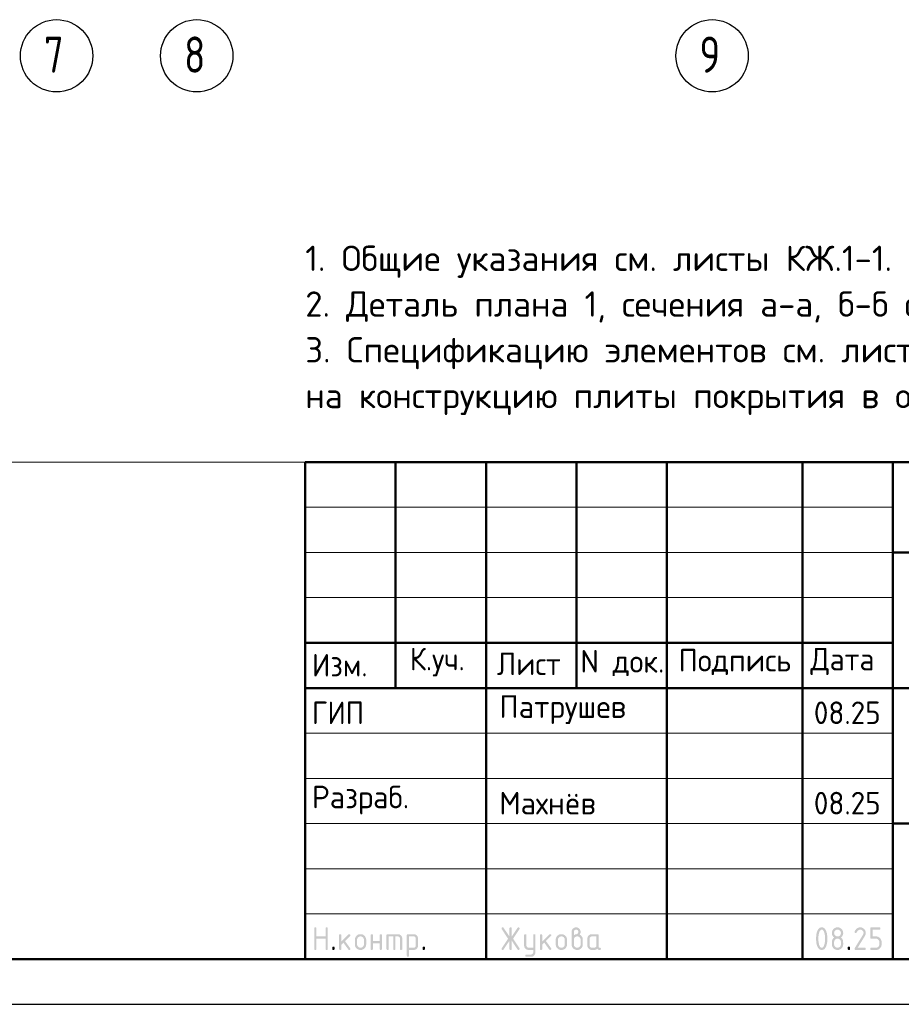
# Model space of a CAD drawing. Header units: millimetres. Extents: x 0 to 42000, y 0 to 29700.
# Tile 4 of 7: x 19842 to 29593, y 0 to 10896. Entities that reach past the tile are written whole.
import ezdxf

# ---------------------------------------------------------------- set-up
doc = ezdxf.new("R2010")
doc.units = ezdxf.units.MM
doc.linetypes.add('______5', pattern=[1100, 800, -100, 100, -100])
doc.layers.add('Standard', color=7, linetype='Continuous', lineweight=25)
doc.layers.add('Оси', color=7, linetype='______5', lineweight=13, true_color=0x656565)
doc.styles.add('ISOCPEUR', font='txt')

msp = doc.modelspace()

# ---------------------------------------------------------------- hatches: boundary and pattern name
at = {"layer": 'Standard', "linetype": 'Continuous', "lineweight": 25, "transparency": 33554687}
for points in [[(23099, 614), (23099, 839), (23099, 840), (23099, 842), (23099, 843), (23100, 844), (23100, 845), (23101, 846), (23101, 847), (23102, 848), (23103, 849), (23104, 850), (23105, 850), (23106, 851), (23107, 851), (23109, 851), (23110, 851), (23112, 851), (23113, 851), (23115, 851), (23116, 851), (23117, 851), (23118, 850), (23119, 850), (23120, 849), (23121, 848), (23122, 847), (23122, 846), (23123, 845), (23123, 844), (23124, 843), (23124, 842), (23124, 840), (23124, 839), (23124, 751), (23224, 751), (23224, 839), (23224, 840), (23224, 842), (23224, 843), (23225, 844), (23225, 845), (23226, 846), (23226, 847), (23227, 848), (23228, 849), (23229, 850), (23230, 850), (23231, 851), (23232, 851), (23233, 851), (23235, 851), (23236, 851), (23238, 851), (23239, 851), (23241, 851), (23242, 851), (23243, 850), (23244, 850), (23245, 849), (23246, 848), (23247, 847), (23247, 846), (23248, 845), (23248, 844), (23249, 843), (23249, 842), (23249, 840), (23249, 839), (23249, 614), (23249, 612), (23249, 611), (23249, 609), (23248, 608), (23248, 607), (23247, 606), (23247, 605), (23246, 604), (23245, 604), (23244, 603), (23243, 602), (23242, 602), (23241, 602), (23239, 601), (23238, 601), (23236, 601), (23235, 601), (23233, 601), (23232, 602), (23231, 602), (23230, 602), (23229, 603), (23228, 604), (23227, 604), (23226, 605), (23226, 606), (23225, 607), (23225, 608), (23224, 609), (23224, 611), (23224, 612), (23224, 614), (23224, 726), (23124, 726), (23124, 614), (23124, 612), (23124, 611), (23124, 609), (23123, 608), (23123, 607), (23122, 606), (23122, 605), (23121, 604), (23120, 604), (23119, 603), (23118, 602), (23117, 602), (23116, 602), (23115, 601), (23113, 601), (23112, 601), (23110, 601), (23109, 601), (23107, 602), (23106, 602), (23105, 602), (23104, 603), (23103, 604), (23102, 604), (23101, 605), (23101, 606), (23100, 607), (23100, 608), (23099, 609), (23099, 611), (23099, 612)], [(23399, 694), (23478, 773), (23478, 773), (23479, 774), (23480, 775), (23482, 775), (23483, 776), (23484, 776), (23485, 776), (23486, 776), (23488, 776), (23489, 776), (23491, 776), (23492, 775), (23493, 775), (23494, 774), (23495, 774), (23496, 773), (23497, 772), (23497, 771), (23498, 770), (23498, 769), (23499, 768), (23499, 767), (23499, 765), (23499, 764), (23499, 762), (23499, 761), (23498, 760), (23498, 759), (23497, 758), (23497, 757), (23496, 756), (23495, 755), (23440, 700), (23496, 621), (23498, 619), (23498, 617), (23499, 616), (23499, 614), (23499, 612), (23499, 611), (23499, 609), (23498, 608), (23498, 607), (23497, 606), (23497, 605), (23496, 604), (23495, 604), (23494, 603), (23493, 602), (23492, 602), (23491, 602), (23489, 601), (23488, 601), (23486, 601), (23485, 601), (23483, 602), (23482, 602), (23480, 603), (23479, 603), (23478, 604), (23477, 605), (23476, 607), (23422, 682), (23399, 659), (23399, 614), (23399, 612), (23399, 611), (23399, 609), (23398, 608), (23398, 607), (23397, 606), (23397, 605), (23396, 604), (23395, 604), (23394, 603), (23393, 602), (23392, 602), (23391, 602), (23389, 601), (23388, 601), (23386, 601), (23385, 601), (23383, 601), (23382, 602), (23381, 602), (23380, 602), (23379, 603), (23378, 604), (23377, 604), (23376, 605), (23376, 606), (23375, 607), (23375, 608), (23374, 609), (23374, 611), (23374, 612), (23374, 614), (23374, 764), (23374, 765), (23374, 767), (23374, 768), (23375, 769), (23375, 770), (23376, 771), (23376, 772), (23377, 773), (23378, 774), (23379, 774), (23380, 775), (23381, 775), (23382, 776), (23383, 776), (23385, 776), (23386, 776), (23388, 776), (23389, 776), (23391, 776), (23392, 775), (23393, 775), (23394, 774), (23395, 774), (23396, 773), (23397, 772), (23397, 771), (23398, 770), (23398, 769), (23399, 768), (23399, 767), (23399, 765), (23399, 764)], [(23749, 676), (23749, 614), (23749, 612), (23748, 611), (23748, 609), (23748, 608), (23747, 607), (23747, 606), (23746, 605), (23746, 604), (23745, 604), (23744, 603), (23743, 602), (23742, 602), (23740, 602), (23739, 601), (23738, 601), (23736, 601), (23735, 601), (23733, 601), (23732, 602), (23731, 602), (23729, 602), (23729, 603), (23728, 604), (23727, 604), (23726, 605), (23725, 606), (23725, 607), (23724, 608), (23724, 609), (23724, 611), (23724, 612), (23724, 614), (23724, 764), (23724, 765), (23724, 767), (23724, 768), (23724, 769), (23725, 770), (23725, 771), (23726, 772), (23727, 773), (23728, 774), (23729, 774), (23729, 775), (23731, 775), (23732, 776), (23733, 776), (23735, 776), (23736, 776), (23738, 776), (23739, 776), (23740, 776), (23742, 775), (23743, 775), (23744, 774), (23745, 774), (23746, 773), (23746, 772), (23747, 771), (23747, 770), (23748, 769), (23748, 768), (23748, 767), (23749, 765), (23749, 764), (23749, 701), (23823, 701), (23823, 764), (23823, 765), (23824, 767), (23824, 768), (23824, 769), (23825, 770), (23825, 771), (23826, 772), (23826, 773), (23827, 774), (23828, 774), (23829, 775), (23830, 775), (23832, 776), (23833, 776), (23834, 776), (23836, 776), (23837, 776), (23839, 776), (23840, 776), (23841, 775), (23843, 775), (23843, 774), (23844, 774), (23845, 773), (23846, 772), (23847, 771), (23847, 770), (23848, 769), (23848, 768), (23848, 767), (23848, 765), (23848, 764), (23848, 614), (23848, 612), (23848, 611), (23848, 609), (23848, 608), (23847, 607), (23847, 606), (23846, 605), (23845, 604), (23844, 604), (23843, 603), (23843, 602), (23841, 602), (23840, 602), (23839, 601), (23837, 601), (23836, 601), (23834, 601), (23833, 601), (23832, 602), (23830, 602), (23829, 602), (23828, 603), (23827, 604), (23826, 604), (23826, 605), (23825, 606), (23825, 607), (23824, 608), (23824, 609), (23824, 611), (23823, 612), (23823, 614), (23823, 676)], [(23911, 776), (24023, 776), (24026, 776), (24028, 776), (24031, 776), (24033, 775), (24036, 775), (24038, 774), (24040, 773), (24043, 773), (24045, 772), (24047, 770), (24049, 769), (24051, 768), (24053, 767), (24055, 765), (24057, 763), (24059, 762), (24061, 760), (24062, 758), (24064, 756), (24065, 754), (24067, 752), (24068, 750), (24069, 748), (24070, 745), (24071, 743), (24071, 741), (24072, 739), (24072, 736), (24073, 734), (24073, 731), (24073, 729), (24073, 726), (24073, 614), (24073, 612), (24073, 611), (24073, 609), (24073, 608), (24072, 607), (24072, 606), (24071, 605), (24070, 604), (24069, 604), (24068, 603), (24067, 602), (24066, 602), (24065, 602), (24064, 601), (24062, 601), (24061, 601), (24059, 601), (24058, 601), (24057, 602), (24055, 602), (24054, 602), (24053, 603), (24052, 604), (24051, 604), (24051, 605), (24050, 606), (24049, 607), (24049, 608), (24049, 609), (24048, 611), (24048, 612), (24048, 614), (24048, 726), (24048, 729), (24048, 731), (24047, 734), (24046, 736), (24046, 738), (24044, 740), (24043, 742), (24041, 744), (24039, 746), (24037, 747), (24035, 748), (24033, 749), (24031, 750), (24028, 751), (24026, 751), (24023, 751), (23998, 751), (23998, 614), (23998, 612), (23998, 611), (23998, 609), (23998, 608), (23997, 607), (23997, 606), (23996, 605), (23995, 604), (23995, 604), (23994, 603), (23993, 602), (23991, 602), (23990, 602), (23989, 601), (23987, 601), (23986, 601), (23984, 601), (23983, 601), (23982, 602), (23980, 602), (23979, 602), (23978, 603), (23977, 604), (23977, 604), (23976, 605), (23975, 606), (23975, 607), (23974, 608), (23974, 609), (23974, 611), (23973, 612), (23973, 614), (23973, 751), (23924, 751), (23924, 614), (23924, 612), (23923, 611), (23923, 609), (23923, 608), (23922, 607), (23922, 606), (23921, 605), (23920, 604), (23920, 604), (23919, 603), (23918, 602), (23916, 602), (23915, 602), (23914, 601), (23913, 601), (23911, 601), (23909, 601), (23908, 601), (23907, 602), (23906, 602), (23904, 602), (23903, 603), (23902, 604), (23902, 604), (23901, 605), (23900, 606), (23900, 607), (23899, 608), (23899, 609), (23899, 611), (23898, 612), (23898, 614), (23898, 764), (23898, 765), (23899, 767), (23899, 768), (23899, 769), (23900, 770), (23900, 771), (23901, 772), (23902, 773), (23902, 774), (23903, 774), (23904, 775), (23906, 775), (23907, 776), (23908, 776), (23909, 776)], [(25259, 704), (25194, 607), (25193, 605), (25192, 604), (25191, 603), (25190, 603), (25188, 602), (25187, 602), (25185, 601), (25183, 601), (25182, 601), (25180, 601), (25179, 602), (25178, 602), (25177, 603), (25176, 603), (25175, 604), (25174, 605), (25173, 605), (25173, 606), (25172, 607), (25172, 609), (25171, 610), (25171, 611), (25171, 613), (25171, 614), (25171, 616), (25172, 618), (25172, 619), (25173, 621), (25243, 726), (25173, 832), (25172, 833), (25172, 835), (25171, 837), (25171, 838), (25171, 840), (25171, 841), (25171, 843), (25172, 844), (25172, 845), (25173, 846), (25173, 847), (25174, 848), (25175, 849), (25176, 849), (25177, 850), (25178, 850), (25179, 851), (25181, 851), (25182, 851), (25184, 851), (25185, 851), (25187, 851), (25188, 851), (25189, 850), (25191, 849), (25192, 848), (25193, 847), (25194, 846), (25259, 749), (25259, 839), (25259, 840), (25259, 842), (25259, 843), (25259, 844), (25260, 845), (25260, 846), (25261, 847), (25262, 848), (25262, 849), (25263, 850), (25264, 850), (25266, 851), (25267, 851), (25268, 851), (25269, 851), (25271, 851), (25273, 851), (25274, 851), (25275, 851), (25277, 851), (25278, 850), (25279, 850), (25280, 849), (25280, 848), (25281, 847), (25282, 846), (25282, 845), (25283, 844), (25283, 843), (25283, 842), (25284, 840), (25284, 839), (25284, 749), (25348, 846), (25349, 847), (25350, 848), (25351, 849), (25353, 850), (25354, 851), (25356, 851), (25357, 851), (25359, 851), (25360, 851), (25361, 851), (25362, 851), (25363, 850), (25365, 850), (25366, 849), (25367, 848), (25367, 847), (25368, 847), (25369, 846), (25370, 845), (25370, 843), (25371, 842), (25371, 841), (25371, 840), (25371, 839), (25371, 837), (25371, 835), (25370, 833), (25369, 832), (25299, 726), (25369, 621), (25370, 619), (25371, 617), (25371, 616), (25371, 614), (25371, 613), (25371, 611), (25371, 610), (25370, 609), (25370, 608), (25369, 607), (25368, 606), (25368, 605), (25367, 604), (25366, 603), (25365, 603), (25364, 602), (25363, 602), (25361, 602), (25360, 601), (25359, 601), (25357, 601), (25356, 602), (25354, 602), (25353, 603), (25351, 603), (25350, 604), (25349, 605), (25348, 607), (25284, 704), (25284, 614), (25284, 612), (25283, 611), (25283, 609), (25283, 608), (25282, 607), (25282, 606), (25281, 605), (25280, 604), (25280, 604), (25279, 603), (25278, 602), (25277, 602), (25275, 602), (25274, 601), (25273, 601), (25271, 601), (25269, 601), (25268, 601), (25267, 602), (25266, 602), (25264, 602), (25263, 603), (25262, 604), (25262, 604), (25261, 605), (25260, 606), (25260, 607), (25259, 608), (25259, 609), (25259, 611), (25259, 612), (25259, 614)], [(25521, 576), (25521, 601), (25471, 601), (25468, 601), (25466, 602), (25463, 602), (25461, 602), (25458, 603), (25456, 603), (25454, 604), (25452, 605), (25449, 606), (25447, 607), (25445, 608), (25443, 609), (25441, 611), (25439, 612), (25437, 614), (25436, 616), (25434, 618), (25432, 620), (25431, 622), (25429, 624), (25428, 626), (25427, 628), (25426, 630), (25425, 632), (25424, 634), (25423, 637), (25422, 639), (25422, 641), (25422, 644), (25421, 646), (25421, 649), (25421, 651), (25421, 764), (25421, 765), (25421, 767), (25421, 768), (25422, 769), (25422, 770), (25423, 771), (25423, 772), (25424, 773), (25425, 774), (25426, 774), (25427, 775), (25428, 775), (25429, 776), (25431, 776), (25432, 776), (25434, 776), (25435, 776), (25437, 776), (25438, 776), (25439, 775), (25440, 775), (25441, 774), (25442, 774), (25443, 773), (25444, 772), (25444, 771), (25445, 770), (25445, 769), (25446, 768), (25446, 767), (25446, 765), (25446, 764), (25446, 651), (25446, 649), (25447, 646), (25447, 644), (25448, 642), (25449, 640), (25450, 638), (25452, 636), (25454, 634), (25455, 632), (25457, 630), (25459, 629), (25462, 628), (25464, 627), (25466, 627), (25468, 626), (25471, 626), (25521, 626), (25521, 764), (25521, 765), (25521, 767), (25521, 768), (25522, 769), (25522, 770), (25523, 771), (25523, 772), (25524, 773), (25525, 774), (25526, 774), (25527, 775), (25528, 775), (25529, 776), (25530, 776), (25532, 776), (25533, 776), (25535, 776), (25536, 776), (25538, 776), (25539, 775), (25540, 775), (25541, 774), (25542, 774), (25543, 773), (25544, 772), (25544, 771), (25545, 770), (25545, 769), (25545, 768), (25546, 767), (25546, 765), (25546, 764), (25546, 576), (25546, 574), (25546, 571), (25545, 569), (25545, 566), (25545, 564), (25544, 562), (25543, 559), (25542, 557), (25541, 555), (25540, 553), (25539, 551), (25538, 549), (25537, 547), (25535, 545), (25533, 543), (25532, 541), (25530, 539), (25528, 538), (25526, 536), (25524, 535), (25522, 533), (25520, 532), (25518, 531), (25516, 530), (25514, 529), (25511, 528), (25509, 528), (25507, 527), (25504, 527), (25502, 527), (25499, 526), (25497, 526), (25446, 526), (25445, 526), (25443, 527), (25442, 527), (25441, 527), (25440, 528), (25439, 528), (25438, 529), (25437, 529), (25436, 530), (25435, 531), (25435, 532), (25434, 533), (25434, 535), (25434, 536), (25434, 537), (25434, 539), (25434, 540), (25434, 541), (25434, 542), (25435, 544), (25435, 545), (25436, 546), (25436, 547), (25437, 548), (25438, 549), (25439, 549), (25440, 550), (25442, 550), (25443, 551), (25444, 551), (25445, 551), (25446, 551), (25496, 551), (25499, 551), (25501, 552), (25503, 552), (25506, 553), (25508, 554), (25510, 555), (25512, 557), (25514, 558), (25515, 560), (25517, 562), (25518, 564), (25519, 566), (25520, 568), (25520, 571), (25521, 573)], [(25621, 694), (25700, 773), (25700, 773), (25701, 774), (25702, 775), (25704, 775), (25705, 776), (25706, 776), (25707, 776), (25708, 776), (25710, 776), (25711, 776), (25713, 776), (25714, 775), (25715, 775), (25716, 774), (25717, 774), (25718, 773), (25719, 772), (25719, 771), (25720, 770), (25720, 769), (25721, 768), (25721, 767), (25721, 765), (25721, 764), (25721, 762), (25721, 761), (25721, 760), (25720, 759), (25720, 758), (25719, 757), (25718, 756), (25717, 755), (25662, 700), (25719, 621), (25720, 619), (25720, 617), (25721, 616), (25721, 614), (25721, 612), (25721, 611), (25721, 609), (25720, 608), (25720, 607), (25719, 606), (25719, 605), (25718, 604), (25717, 604), (25716, 603), (25715, 602), (25714, 602), (25713, 602), (25711, 601), (25710, 601), (25708, 601), (25707, 601), (25705, 602), (25704, 602), (25703, 603), (25701, 603), (25700, 604), (25699, 605), (25698, 607), (25644, 682), (25621, 659), (25621, 614), (25621, 612), (25621, 611), (25621, 609), (25620, 608), (25620, 607), (25619, 606), (25619, 605), (25618, 604), (25617, 604), (25616, 603), (25615, 602), (25614, 602), (25613, 602), (25611, 601), (25610, 601), (25608, 601), (25607, 601), (25606, 601), (25604, 602), (25603, 602), (25602, 602), (25601, 603), (25600, 604), (25599, 604), (25598, 605), (25598, 606), (25597, 607), (25597, 608), (25596, 609), (25596, 611), (25596, 612), (25596, 614), (25596, 764), (25596, 765), (25596, 767), (25596, 768), (25597, 769), (25597, 770), (25598, 771), (25598, 772), (25599, 773), (25600, 774), (25601, 774), (25602, 775), (25603, 775), (25604, 776), (25606, 776), (25607, 776), (25608, 776), (25610, 776), (25611, 776), (25613, 776), (25614, 775), (25615, 775), (25616, 774), (25617, 774), (25618, 773), (25619, 772), (25619, 771), (25620, 770), (25620, 769), (25621, 768), (25621, 767), (25621, 765), (25621, 764)], [(29137, 851), (29140, 851), (29144, 851), (29147, 851), (29150, 850), (29153, 850), (29156, 849), (29158, 848), (29161, 847), (29164, 846), (29167, 844), (29169, 843), (29172, 841), (29174, 839), (29177, 837), (29179, 835), (29181, 833), (29184, 831), (29186, 828), (29188, 826), (29189, 823), (29191, 821), (29193, 818), (29194, 816), (29195, 813), (29196, 810), (29197, 807), (29198, 804), (29198, 801), (29199, 798), (29199, 795), (29200, 792), (29200, 789), (29200, 784), (29199, 780), (29198, 775), (29197, 771), (29195, 766), (29193, 762), (29191, 757), (29188, 753), (29110, 626), (29187, 626), (29189, 626), (29190, 626), (29191, 626), (29193, 626), (29194, 625), (29195, 625), (29196, 624), (29197, 623), (29197, 622), (29198, 621), (29198, 620), (29199, 619), (29199, 618), (29199, 617), (29200, 615), (29200, 614), (29200, 612), (29199, 611), (29199, 610), (29199, 608), (29198, 607), (29198, 606), (29197, 605), (29197, 604), (29196, 604), (29195, 603), (29194, 602), (29193, 602), (29191, 602), (29190, 601), (29189, 601), (29187, 601), (29087, 601), (29086, 601), (29084, 601), (29083, 602), (29082, 602), (29081, 602), (29080, 603), (29079, 604), (29078, 604), (29077, 605), (29076, 606), (29076, 607), (29075, 608), (29075, 609), (29075, 611), (29075, 612), (29075, 614), (29075, 616), (29075, 617), (29076, 619), (29077, 621), (29168, 768), (29170, 771), (29171, 773), (29172, 776), (29173, 778), (29174, 781), (29174, 783), (29175, 786), (29175, 789), (29175, 793), (29174, 796), (29173, 800), (29172, 803), (29171, 806), (29168, 809), (29166, 813), (29164, 815), (29161, 818), (29158, 820), (29155, 822), (29152, 823), (29148, 825), (29145, 826), (29141, 826), (29137, 826), (29135, 826), (29132, 826), (29129, 825), (29127, 824), (29124, 823), (29122, 822), (29119, 820), (29117, 818), (29114, 816), (29112, 814), (29110, 812), (29107, 809), (29105, 806), (29103, 802), (29100, 799), (29098, 795), (29097, 793), (29096, 792), (29095, 791), (29094, 790), (29092, 790), (29091, 789), (29089, 789), (29087, 789), (29086, 789), (29084, 789), (29083, 789), (29082, 790), (29081, 790), (29080, 791), (29079, 791), (29078, 792), (29077, 793), (29076, 794), (29076, 795), (29075, 796), (29075, 797), (29075, 798), (29075, 800), (29075, 801), (29075, 803), (29075, 804), (29075, 805), (29076, 806), (29079, 812), (29082, 817), (29085, 822), (29088, 826), (29092, 830), (29095, 834), (29099, 837), (29103, 840), (29107, 843), (29111, 845), (29115, 847), (29119, 848), (29123, 850), (29128, 851), (29132, 851)], [(29250, 739), (29250, 839), (29250, 840), (29250, 842), (29250, 843), (29250, 844), (29251, 845), (29251, 846), (29252, 847), (29253, 848), (29253, 849), (29254, 850), (29255, 850), (29257, 851), (29258, 851), (29259, 851), (29261, 851), (29262, 851), (29349, 851), (29351, 851), (29352, 851), (29354, 851), (29355, 851), (29356, 850), (29357, 850), (29358, 849), (29359, 848), (29359, 847), (29360, 846), (29361, 845), (29361, 844), (29361, 843), (29362, 842), (29362, 840), (29362, 839), (29362, 837), (29362, 836), (29361, 834), (29361, 833), (29361, 832), (29360, 831), (29359, 830), (29359, 829), (29358, 829), (29357, 828), (29356, 827), (29355, 827), (29354, 827), (29352, 826), (29351, 826), (29349, 826), (29275, 826), (29275, 751), (29312, 751), (29315, 751), (29318, 751), (29322, 751), (29324, 750), (29327, 750), (29330, 749), (29333, 748), (29336, 747), (29339, 746), (29341, 744), (29344, 743), (29347, 741), (29349, 739), (29351, 737), (29354, 735), (29356, 733), (29358, 731), (29360, 728), (29362, 726), (29364, 723), (29366, 721), (29367, 718), (29369, 715), (29370, 713), (29371, 710), (29372, 707), (29373, 704), (29373, 701), (29374, 698), (29374, 695), (29374, 692), (29374, 689), (29374, 664), (29374, 661), (29374, 657), (29374, 654), (29373, 651), (29373, 648), (29372, 645), (29371, 643), (29370, 640), (29369, 637), (29367, 634), (29366, 632), (29364, 629), (29362, 627), (29360, 624), (29358, 622), (29356, 620), (29354, 617), (29351, 615), (29349, 613), (29346, 612), (29344, 610), (29341, 608), (29339, 607), (29336, 606), (29333, 605), (29330, 604), (29327, 603), (29324, 602), (29321, 602), (29318, 602), (29315, 601), (29312, 601), (29262, 601), (29261, 601), (29259, 601), (29258, 602), (29257, 602), (29255, 602), (29254, 603), (29253, 604), (29253, 604), (29252, 605), (29251, 606), (29251, 607), (29250, 608), (29250, 610), (29250, 611), (29250, 612), (29250, 614), (29250, 615), (29250, 617), (29250, 618), (29250, 619), (29251, 620), (29251, 621), (29252, 622), (29253, 623), (29253, 624), (29254, 625), (29255, 625), (29257, 626), (29258, 626), (29259, 626), (29261, 626), (29262, 626), (29312, 626), (29316, 626), (29319, 627), (29323, 628), (29326, 629), (29330, 630), (29333, 632), (29336, 634), (29338, 637), (29341, 640), (29343, 643), (29345, 646), (29347, 649), (29348, 653), (29349, 656), (29349, 660), (29349, 664), (29349, 689), (29349, 693), (29349, 696), (29348, 700), (29347, 703), (29345, 707), (29343, 710), (29341, 713), (29338, 715), (29336, 718), (29333, 720), (29330, 722), (29326, 724), (29323, 725), (29319, 726), (29316, 726), (29312, 726), (29262, 726), (29261, 726), (29259, 726), (29258, 727), (29257, 727), (29255, 727), (29254, 728), (29253, 729), (29253, 729), (29252, 730), (29251, 731), (29251, 732), (29250, 733), (29250, 734), (29250, 736), (29250, 737)], [(23299, 626), (23299, 628), (23299, 629), (23299, 631), (23300, 632), (23300, 633), (23301, 634), (23301, 635), (23302, 636), (23303, 637), (23304, 637), (23305, 638), (23306, 638), (23307, 638), (23309, 639), (23310, 639), (23312, 639), (23313, 639), (23314, 639), (23316, 638), (23317, 638), (23318, 638), (23319, 637), (23320, 637), (23321, 636), (23322, 635), (23322, 634), (23323, 633), (23323, 632), (23324, 631), (23324, 629), (23324, 628), (23324, 626), (23324, 614), (23324, 612), (23324, 611), (23324, 610), (23323, 608), (23323, 607), (23322, 606), (23322, 605), (23321, 604), (23320, 604), (23319, 603), (23318, 602), (23317, 602), (23316, 602), (23314, 601), (23313, 601), (23312, 601), (23310, 601), (23309, 601), (23307, 602), (23306, 602), (23305, 602), (23304, 603), (23303, 604), (23302, 604), (23301, 605), (23301, 606), (23300, 607), (23300, 608), (23299, 610), (23299, 611), (23299, 612), (23299, 614)], [(24298, 626), (24298, 628), (24298, 629), (24299, 631), (24299, 632), (24299, 633), (24300, 634), (24301, 635), (24301, 636), (24302, 637), (24303, 637), (24304, 638), (24305, 638), (24307, 638), (24308, 639), (24309, 639), (24311, 639), (24312, 639), (24314, 639), (24315, 638), (24316, 638), (24317, 638), (24318, 637), (24319, 637), (24320, 636), (24321, 635), (24322, 634), (24322, 633), (24323, 632), (24323, 631), (24323, 629), (24323, 628), (24323, 626), (24323, 614), (24323, 612), (24323, 611), (24323, 610), (24323, 608), (24322, 607), (24322, 606), (24321, 605), (24320, 604), (24319, 604), (24318, 603), (24317, 602), (24316, 602), (24315, 602), (24314, 601), (24312, 601), (24311, 601), (24309, 601), (24308, 601), (24307, 602), (24305, 602), (24304, 602), (24303, 603), (24302, 604), (24301, 604), (24301, 605), (24300, 606), (24299, 607), (24299, 608), (24299, 610), (24298, 611), (24298, 612), (24298, 614)], [(29000, 626), (29000, 628), (29000, 629), (29000, 631), (29001, 632), (29001, 633), (29002, 634), (29002, 635), (29003, 636), (29004, 637), (29005, 637), (29006, 638), (29007, 638), (29008, 638), (29009, 639), (29011, 639), (29012, 639), (29014, 639), (29015, 639), (29017, 638), (29018, 638), (29019, 638), (29020, 637), (29021, 637), (29022, 636), (29023, 635), (29023, 634), (29024, 633), (29024, 632), (29024, 631), (29025, 629), (29025, 628), (29025, 626), (29025, 614), (29025, 612), (29025, 611), (29024, 610), (29024, 608), (29024, 607), (29023, 606), (29023, 605), (29022, 604), (29021, 604), (29020, 603), (29019, 602), (29018, 602), (29017, 602), (29015, 601), (29014, 601), (29012, 601), (29011, 601), (29009, 601), (29008, 602), (29007, 602), (29006, 602), (29005, 603), (29004, 604), (29003, 604), (29002, 605), (29002, 606), (29001, 607), (29001, 608), (29000, 610), (29000, 611), (29000, 612), (29000, 614)]]:
    msp.add_hatch(color=7, dxfattribs=at).paths.add_polyline_path(points, flags=16)
h = msp.add_hatch(color=7, dxfattribs=at)
h.paths.add_polyline_path([(23549, 664), (23549, 714), (23549, 717), (23549, 720), (23549, 723), (23550, 726), (23550, 729), (23551, 732), (23552, 735), (23553, 738), (23554, 740), (23556, 743), (23557, 746), (23559, 748), (23561, 751), (23563, 753), (23565, 756), (23567, 758), (23569, 760), (23572, 762), (23574, 764), (23577, 766), (23579, 768), (23582, 769), (23584, 770), (23587, 772), (23590, 773), (23593, 774), (23596, 774), (23599, 775), (23602, 776), (23605, 776), (23608, 776), (23611, 776), (23614, 776), (23618, 776), (23621, 776), (23624, 775), (23627, 774), (23630, 774), (23633, 773), (23635, 772), (23638, 770), (23641, 769), (23643, 768), (23646, 766), (23648, 764), (23651, 762), (23653, 760), (23655, 758), (23658, 756), (23660, 753), (23662, 751), (23663, 749), (23665, 746), (23666, 743), (23668, 741), (23669, 738), (23670, 735), (23671, 732), (23672, 729), (23672, 726), (23673, 723), (23673, 720), (23674, 717), (23674, 714), (23674, 664), (23674, 660), (23673, 657), (23673, 654), (23672, 651), (23672, 648), (23671, 645), (23670, 642), (23669, 640), (23668, 637), (23666, 634), (23665, 632), (23663, 629), (23662, 627), (23660, 624), (23658, 622), (23655, 620), (23653, 617), (23651, 615), (23648, 613), (23646, 612), (23643, 610), (23641, 608), (23638, 607), (23635, 606), (23632, 605), (23629, 604), (23627, 603), (23624, 602), (23621, 602), (23617, 602), (23614, 601), (23611, 601), (23608, 601), (23605, 602), (23602, 602), (23599, 602), (23596, 603), (23593, 604), (23590, 605), (23587, 606), (23584, 607), (23582, 608), (23579, 610), (23577, 612), (23574, 613), (23572, 615), (23569, 617), (23567, 620), (23565, 622), (23563, 624), (23561, 627), (23559, 629), (23557, 632), (23556, 634), (23554, 637), (23553, 640), (23552, 642), (23551, 645), (23550, 648), (23550, 651), (23549, 654), (23549, 657), (23549, 660)], flags=16)
h.paths.add_polyline_path([(23648, 664), (23648, 714), (23648, 718), (23648, 721), (23647, 725), (23646, 728), (23644, 732), (23642, 735), (23640, 738), (23638, 740), (23635, 743), (23632, 745), (23629, 747), (23625, 749), (23622, 750), (23619, 751), (23615, 751), (23611, 751), (23607, 751), (23604, 751), (23600, 750), (23597, 749), (23594, 747), (23590, 745), (23587, 743), (23585, 740), (23582, 738), (23580, 735), (23578, 732), (23577, 728), (23575, 725), (23574, 721), (23574, 718), (23574, 714), (23574, 664), (23574, 660), (23574, 656), (23575, 653), (23577, 649), (23578, 646), (23580, 643), (23582, 640), (23585, 637), (23587, 634), (23590, 632), (23593, 630), (23597, 629), (23600, 628), (23604, 627), (23607, 626), (23611, 626), (23615, 626), (23619, 627), (23622, 628), (23625, 629), (23629, 630), (23632, 633), (23635, 635), (23638, 637), (23640, 640), (23642, 643), (23644, 646), (23646, 649), (23647, 653), (23648, 656), (23648, 660)])
h = msp.add_hatch(color=7, dxfattribs=at)
h.paths.add_polyline_path([(24123, 764), (24123, 765), (24124, 767), (24124, 768), (24124, 769), (24125, 770), (24125, 771), (24126, 772), (24127, 773), (24127, 774), (24128, 774), (24129, 775), (24130, 775), (24132, 776), (24133, 776), (24134, 776), (24136, 776), (24198, 776), (24201, 776), (24203, 776), (24206, 776), (24208, 775), (24211, 775), (24213, 774), (24215, 773), (24218, 773), (24220, 772), (24222, 770), (24224, 769), (24226, 768), (24228, 767), (24230, 765), (24232, 763), (24234, 762), (24236, 760), (24237, 758), (24239, 756), (24240, 754), (24241, 752), (24243, 750), (24244, 748), (24245, 746), (24245, 743), (24246, 741), (24247, 739), (24247, 736), (24248, 734), (24248, 731), (24248, 729), (24248, 726), (24248, 651), (24248, 649), (24248, 646), (24248, 644), (24247, 641), (24247, 639), (24246, 637), (24245, 634), (24245, 632), (24244, 630), (24243, 628), (24241, 626), (24240, 624), (24239, 622), (24237, 620), (24236, 618), (24234, 616), (24232, 614), (24230, 612), (24228, 611), (24226, 609), (24224, 608), (24222, 607), (24220, 606), (24218, 605), (24215, 604), (24213, 603), (24211, 603), (24208, 602), (24206, 602), (24203, 602), (24201, 601), (24198, 601), (24148, 601), (24148, 539), (24148, 537), (24148, 536), (24148, 535), (24148, 533), (24147, 532), (24147, 531), (24146, 530), (24145, 529), (24145, 529), (24144, 528), (24143, 528), (24141, 527), (24140, 527), (24139, 527), (24138, 526), (24136, 526), (24134, 526), (24133, 527), (24132, 527), (24130, 527), (24129, 528), (24128, 528), (24127, 529), (24127, 529), (24126, 530), (24125, 531), (24125, 532), (24124, 533), (24124, 535), (24124, 536), (24123, 537), (24123, 539)], flags=16)
h.paths.add_polyline_path([(24148, 751), (24148, 626), (24198, 626), (24201, 626), (24203, 627), (24206, 627), (24208, 628), (24210, 629), (24212, 630), (24214, 632), (24216, 634), (24218, 635), (24219, 637), (24220, 639), (24221, 642), (24222, 644), (24223, 646), (24223, 649), (24223, 651), (24223, 726), (24223, 729), (24223, 731), (24222, 734), (24221, 736), (24220, 738), (24219, 740), (24218, 742), (24216, 744), (24214, 746), (24212, 747), (24210, 748), (24208, 749), (24206, 750), (24203, 751), (24201, 751), (24198, 751)])
h = msp.add_hatch(color=7, dxfattribs=at)
h.paths.add_polyline_path([(25771, 664), (25771, 714), (25771, 717), (25771, 720), (25771, 723), (25772, 726), (25773, 729), (25773, 732), (25774, 735), (25775, 738), (25777, 740), (25778, 743), (25779, 746), (25781, 748), (25783, 751), (25785, 753), (25787, 756), (25789, 758), (25791, 760), (25794, 762), (25796, 764), (25799, 766), (25801, 768), (25804, 769), (25806, 770), (25809, 772), (25812, 773), (25815, 774), (25818, 774), (25821, 775), (25824, 776), (25827, 776), (25830, 776), (25833, 776), (25836, 776), (25840, 776), (25843, 776), (25846, 775), (25849, 774), (25852, 774), (25855, 773), (25857, 772), (25860, 770), (25863, 769), (25865, 768), (25868, 766), (25871, 764), (25873, 762), (25875, 760), (25878, 758), (25880, 756), (25882, 753), (25884, 751), (25885, 749), (25887, 746), (25889, 743), (25890, 741), (25891, 738), (25892, 735), (25893, 732), (25894, 729), (25894, 726), (25895, 723), (25895, 720), (25896, 717), (25896, 714), (25896, 664), (25896, 660), (25895, 657), (25895, 654), (25894, 651), (25894, 648), (25893, 645), (25892, 642), (25891, 640), (25890, 637), (25888, 634), (25887, 632), (25885, 629), (25884, 627), (25882, 624), (25880, 622), (25877, 620), (25875, 617), (25873, 615), (25870, 613), (25868, 612), (25865, 610), (25863, 608), (25860, 607), (25857, 606), (25854, 605), (25852, 604), (25849, 603), (25846, 602), (25843, 602), (25840, 602), (25836, 601), (25833, 601), (25830, 601), (25827, 602), (25824, 602), (25821, 602), (25818, 603), (25815, 604), (25812, 605), (25809, 606), (25806, 607), (25804, 608), (25801, 610), (25799, 612), (25796, 613), (25794, 615), (25791, 617), (25789, 620), (25787, 622), (25785, 624), (25783, 627), (25781, 629), (25779, 632), (25778, 634), (25777, 637), (25775, 640), (25774, 642), (25773, 645), (25773, 648), (25772, 651), (25771, 654), (25771, 657), (25771, 660)], flags=16)
h.paths.add_polyline_path([(25871, 664), (25871, 714), (25871, 718), (25870, 721), (25869, 725), (25868, 728), (25866, 732), (25864, 735), (25862, 738), (25860, 740), (25857, 743), (25854, 745), (25851, 747), (25848, 749), (25844, 750), (25841, 751), (25837, 751), (25833, 751), (25829, 751), (25826, 751), (25822, 750), (25819, 749), (25816, 747), (25813, 745), (25810, 743), (25807, 740), (25804, 738), (25802, 735), (25800, 732), (25799, 728), (25797, 725), (25797, 721), (25796, 718), (25796, 714), (25796, 664), (25796, 660), (25797, 656), (25797, 653), (25799, 649), (25800, 646), (25802, 643), (25804, 640), (25807, 637), (25809, 634), (25812, 632), (25815, 630), (25819, 629), (25822, 628), (25826, 627), (25829, 626), (25833, 626), (25837, 626), (25841, 627), (25844, 628), (25848, 629), (25851, 630), (25854, 633), (25857, 635), (25860, 637), (25862, 640), (25864, 643), (25866, 646), (25868, 649), (25869, 653), (25870, 656), (25871, 660)])
h = msp.add_hatch(color=7, dxfattribs=at)
h.paths.add_polyline_path([(25971, 764), (25975, 767), (25979, 769), (25982, 772), (25986, 773), (25990, 775), (25993, 775), (25997, 776), (26000, 776), (26002, 776), (26004, 777), (26006, 777), (26007, 778), (26009, 779), (26011, 781), (26013, 783), (26014, 785), (26016, 787), (26017, 789), (26018, 791), (26019, 793), (26020, 795), (26020, 797), (26021, 799), (26021, 801), (26021, 804), (26020, 806), (26020, 809), (26019, 811), (26018, 813), (26017, 815), (26015, 817), (26014, 819), (26012, 821), (26010, 822), (26008, 824), (26005, 824), (26003, 825), (26001, 826), (25998, 826), (25996, 826), (25993, 826), (25991, 826), (25988, 825), (25986, 824), (25984, 823), (25982, 822), (25980, 821), (25978, 819), (25976, 817), (25975, 815), (25973, 813), (25973, 811), (25972, 809), (25971, 806), (25971, 804), (25971, 801)])
h.paths.add_polyline_path([(26033, 771), (26037, 769), (26041, 767), (26045, 765), (26048, 762), (26052, 759), (26055, 756), (26058, 752), (26060, 748), (26063, 744), (26065, 740), (26067, 736), (26068, 732), (26069, 727), (26070, 723), (26070, 718), (26070, 714), (26070, 664), (26070, 661), (26070, 657), (26070, 654), (26069, 651), (26069, 648), (26068, 645), (26067, 642), (26066, 640), (26065, 637), (26063, 634), (26062, 632), (26060, 629), (26058, 627), (26056, 624), (26054, 622), (26052, 619), (26050, 617), (26048, 615), (26045, 613), (26043, 612), (26040, 610), (26037, 608), (26035, 607), (26032, 606), (26029, 605), (26026, 604), (26024, 603), (26021, 602), (26018, 602), (26014, 602), (26011, 601), (26008, 601), (26005, 601), (26002, 602), (25999, 602), (25996, 602), (25993, 603), (25990, 604), (25987, 605), (25984, 606), (25981, 607), (25979, 608), (25976, 610), (25973, 612), (25971, 613), (25968, 615), (25966, 617), (25964, 620), (25962, 622), (25960, 624), (25958, 627), (25956, 629), (25954, 632), (25953, 634), (25951, 637), (25950, 640), (25949, 643), (25948, 645), (25947, 648), (25947, 651), (25946, 654), (25946, 657), (25946, 661), (25946, 664), (25946, 801), (25946, 804), (25946, 806), (25946, 809), (25947, 811), (25947, 814), (25948, 816), (25948, 818), (25949, 821), (25950, 823), (25951, 825), (25953, 827), (25954, 829), (25955, 831), (25957, 833), (25958, 835), (25960, 837), (25962, 839), (25964, 840), (25966, 842), (25968, 843), (25970, 845), (25972, 846), (25974, 847), (25976, 848), (25979, 849), (25981, 849), (25983, 850), (25986, 850), (25988, 851), (25990, 851), (25993, 851), (25996, 851), (25998, 851), (26001, 851), (26003, 851), (26006, 850), (26008, 850), (26010, 849), (26013, 849), (26015, 848), (26017, 847), (26019, 846), (26021, 844), (26023, 843), (26025, 842), (26027, 840), (26029, 839), (26031, 837), (26033, 835), (26034, 833), (26036, 831), (26037, 829), (26039, 827), (26040, 825), (26041, 823), (26042, 821), (26043, 818), (26043, 816), (26044, 814), (26045, 811), (26045, 809), (26045, 806), (26045, 804), (26045, 801), (26045, 797), (26045, 792), (26044, 788), (26042, 784), (26041, 781), (26038, 777), (26036, 774)], flags=16)
h.paths.add_polyline_path([(26045, 664), (26045, 714), (26045, 718), (26045, 721), (26044, 725), (26043, 728), (26041, 732), (26039, 735), (26037, 738), (26035, 740), (26032, 743), (26029, 745), (26026, 747), (26023, 749), (26019, 750), (26016, 751), (26012, 751), (26008, 751), (26004, 751), (26001, 751), (25997, 750), (25994, 749), (25990, 747), (25987, 745), (25984, 743), (25982, 740), (25979, 738), (25977, 735), (25975, 732), (25973, 728), (25972, 725), (25971, 721), (25971, 718), (25971, 714), (25971, 664), (25971, 660), (25971, 656), (25972, 653), (25973, 649), (25975, 646), (25977, 643), (25979, 640), (25982, 637), (25984, 634), (25987, 632), (25990, 630), (25994, 629), (25997, 628), (26001, 627), (26004, 626), (26008, 626), (26012, 626), (26016, 627), (26019, 628), (26023, 629), (26026, 630), (26029, 633), (26032, 635), (26035, 637), (26037, 640), (26039, 643), (26041, 646), (26043, 649), (26044, 653), (26045, 656), (26045, 660)])
h = msp.add_hatch(color=7, dxfattribs=at)
h.paths.add_polyline_path([(26220, 751), (26170, 751), (26168, 751), (26165, 751), (26163, 750), (26161, 749), (26159, 748), (26157, 747), (26155, 746), (26153, 744), (26151, 742), (26150, 740), (26148, 738), (26147, 736), (26147, 734), (26146, 731), (26146, 729), (26146, 726), (26146, 651), (26146, 649), (26146, 646), (26147, 644), (26147, 642), (26148, 640), (26150, 638), (26151, 636), (26153, 634), (26155, 632), (26157, 630), (26159, 629), (26161, 628), (26163, 627), (26166, 627), (26168, 626), (26170, 626), (26195, 626), (26198, 626), (26200, 627), (26203, 627), (26205, 628), (26207, 629), (26209, 630), (26211, 632), (26213, 634), (26215, 635), (26216, 637), (26218, 639), (26218, 642), (26219, 644), (26220, 646), (26220, 649), (26220, 651)])
h.paths.add_polyline_path([(26270, 614), (26270, 612), (26270, 611), (26270, 609), (26270, 608), (26269, 607), (26269, 606), (26268, 605), (26267, 604), (26266, 604), (26265, 603), (26264, 602), (26263, 602), (26262, 602), (26261, 601), (26259, 601), (26258, 601), (26253, 601), (26249, 602), (26246, 603), (26242, 605), (26238, 606), (26235, 609), (26232, 611), (26229, 615), (26226, 611), (26222, 609), (26218, 606), (26214, 605), (26210, 603), (26205, 602), (26200, 601), (26195, 601), (26170, 601), (26168, 601), (26165, 602), (26163, 602), (26160, 602), (26158, 603), (26156, 603), (26153, 604), (26151, 605), (26149, 606), (26147, 607), (26145, 608), (26143, 609), (26141, 611), (26139, 612), (26137, 614), (26135, 616), (26133, 618), (26132, 619), (26130, 621), (26129, 623), (26127, 625), (26126, 628), (26125, 630), (26124, 632), (26123, 634), (26123, 636), (26122, 639), (26121, 641), (26121, 644), (26121, 646), (26121, 649), (26121, 651), (26121, 726), (26121, 729), (26121, 731), (26121, 734), (26121, 736), (26122, 739), (26123, 741), (26123, 743), (26124, 746), (26125, 748), (26126, 750), (26127, 752), (26129, 754), (26130, 756), (26132, 758), (26133, 760), (26135, 762), (26137, 763), (26139, 765), (26141, 767), (26143, 768), (26145, 769), (26147, 770), (26149, 772), (26151, 773), (26153, 773), (26156, 774), (26158, 775), (26160, 775), (26163, 776), (26165, 776), (26168, 776), (26170, 776), (26233, 776), (26234, 776), (26236, 776), (26237, 776), (26238, 775), (26239, 775), (26240, 774), (26241, 774), (26242, 773), (26243, 772), (26244, 771), (26244, 770), (26245, 769), (26245, 768), (26245, 767), (26245, 765), (26245, 764), (26245, 639), (26245, 637), (26246, 636), (26246, 634), (26246, 633), (26246, 632), (26247, 631), (26248, 630), (26248, 629), (26249, 629), (26250, 628), (26251, 627), (26252, 627), (26254, 627), (26255, 626), (26256, 626), (26258, 626), (26259, 626), (26261, 626), (26262, 626), (26263, 625), (26264, 625), (26265, 625), (26266, 624), (26267, 623), (26268, 622), (26269, 621), (26269, 620), (26270, 619), (26270, 618), (26270, 617), (26270, 615)], flags=16)
h = msp.add_hatch(color=7, dxfattribs=at)
h.paths.add_polyline_path([(28750, 726), (28750, 734), (28749, 742), (28749, 749), (28748, 756), (28747, 764), (28746, 771), (28745, 778), (28743, 785), (28742, 790), (28741, 795), (28739, 799), (28738, 803), (28736, 807), (28734, 810), (28732, 813), (28731, 816), (28729, 818), (28727, 820), (28724, 822), (28722, 824), (28720, 825), (28718, 826), (28715, 826), (28712, 826), (28710, 826), (28708, 826), (28705, 825), (28703, 824), (28701, 822), (28699, 820), (28696, 818), (28695, 816), (28693, 813), (28691, 810), (28689, 807), (28688, 803), (28686, 799), (28685, 794), (28683, 790), (28682, 785), (28680, 778), (28679, 770), (28678, 763), (28677, 756), (28676, 749), (28676, 741), (28675, 734), (28675, 726), (28675, 719), (28676, 711), (28676, 704), (28677, 696), (28678, 689), (28679, 682), (28680, 675), (28682, 668), (28683, 663), (28684, 658), (28686, 654), (28687, 650), (28689, 646), (28691, 643), (28693, 639), (28694, 637), (28696, 634), (28698, 632), (28701, 630), (28703, 629), (28705, 628), (28707, 627), (28710, 626), (28712, 626), (28715, 626), (28718, 627), (28720, 628), (28722, 629), (28724, 630), (28727, 632), (28729, 634), (28731, 637), (28732, 639), (28734, 643), (28736, 646), (28738, 650), (28739, 654), (28741, 658), (28742, 663), (28743, 668), (28745, 675), (28746, 682), (28747, 689), (28748, 696), (28749, 704), (28749, 711), (28750, 719)])
h.paths.add_polyline_path([(28775, 726), (28775, 721), (28775, 715), (28775, 710), (28774, 705), (28774, 699), (28773, 694), (28773, 689), (28772, 685), (28771, 680), (28771, 675), (28770, 671), (28769, 666), (28768, 662), (28766, 657), (28765, 653), (28764, 649), (28762, 643), (28760, 638), (28757, 633), (28755, 628), (28752, 624), (28749, 620), (28746, 616), (28743, 613), (28740, 610), (28736, 608), (28733, 606), (28729, 604), (28725, 603), (28721, 602), (28717, 601), (28712, 601), (28708, 601), (28704, 602), (28700, 603), (28696, 604), (28692, 606), (28689, 608), (28685, 610), (28682, 613), (28679, 616), (28676, 620), (28673, 624), (28670, 628), (28668, 632), (28665, 638), (28663, 643), (28661, 649), (28660, 653), (28658, 657), (28657, 661), (28656, 666), (28655, 670), (28654, 675), (28654, 680), (28653, 684), (28652, 689), (28652, 694), (28651, 699), (28651, 705), (28650, 710), (28650, 715), (28650, 721), (28650, 726), (28650, 732), (28650, 737), (28650, 743), (28651, 748), (28651, 753), (28652, 758), (28652, 763), (28653, 768), (28654, 773), (28654, 778), (28655, 782), (28656, 787), (28657, 791), (28658, 795), (28660, 800), (28661, 804), (28663, 810), (28665, 815), (28668, 820), (28670, 825), (28673, 829), (28676, 833), (28679, 836), (28682, 839), (28685, 842), (28689, 845), (28692, 847), (28696, 848), (28700, 850), (28704, 851), (28708, 851), (28712, 851), (28717, 851), (28721, 851), (28725, 850), (28729, 848), (28733, 847), (28736, 845), (28740, 842), (28743, 839), (28746, 836), (28749, 833), (28752, 829), (28755, 824), (28757, 820), (28760, 815), (28762, 810), (28764, 804), (28765, 799), (28766, 795), (28768, 791), (28769, 787), (28770, 782), (28771, 777), (28771, 773), (28772, 768), (28773, 763), (28773, 758), (28774, 753), (28774, 748), (28775, 743), (28775, 737), (28775, 732)], flags=16)
h = msp.add_hatch(color=7, dxfattribs=at)
h.paths.add_polyline_path([(28887, 626), (28891, 626), (28895, 627), (28898, 628), (28902, 629), (28905, 630), (28908, 632), (28911, 634), (28914, 637), (28917, 640), (28919, 643), (28921, 646), (28922, 649), (28923, 653), (28924, 656), (28925, 660), (28925, 664), (28925, 689), (28925, 693), (28924, 696), (28923, 700), (28922, 703), (28921, 707), (28919, 710), (28916, 713), (28914, 715), (28911, 718), (28908, 720), (28905, 722), (28902, 724), (28898, 725), (28895, 726), (28891, 726), (28887, 726), (28883, 726), (28880, 726), (28876, 725), (28873, 724), (28870, 722), (28867, 720), (28864, 718), (28861, 715), (28858, 713), (28856, 710), (28854, 707), (28853, 703), (28851, 700), (28851, 696), (28850, 693), (28850, 689), (28850, 664), (28850, 660), (28851, 656), (28851, 653), (28853, 649), (28854, 646), (28856, 643), (28858, 640), (28861, 637), (28864, 634), (28867, 632), (28870, 630), (28873, 629), (28876, 628), (28880, 627), (28883, 626)])
h.paths.add_polyline_path([(28887, 601), (28884, 601), (28881, 602), (28878, 602), (28875, 602), (28872, 603), (28869, 604), (28866, 605), (28863, 606), (28861, 607), (28858, 608), (28855, 610), (28853, 612), (28850, 613), (28848, 615), (28845, 617), (28843, 620), (28841, 622), (28839, 624), (28837, 627), (28835, 629), (28834, 632), (28832, 634), (28831, 637), (28830, 640), (28828, 643), (28828, 645), (28827, 648), (28826, 651), (28826, 654), (28825, 657), (28825, 661), (28825, 664), (28825, 689), (28825, 693), (28825, 696), (28826, 700), (28827, 704), (28827, 707), (28828, 710), (28830, 714), (28831, 717), (28833, 720), (28835, 723), (28837, 726), (28839, 729), (28841, 731), (28844, 734), (28847, 736), (28850, 739), (28847, 741), (28844, 744), (28841, 746), (28839, 749), (28837, 752), (28835, 755), (28833, 758), (28831, 761), (28830, 764), (28828, 767), (28827, 771), (28827, 774), (28826, 778), (28825, 781), (28825, 785), (28825, 789), (28825, 792), (28825, 795), (28826, 798), (28826, 801), (28827, 804), (28828, 807), (28828, 810), (28830, 813), (28831, 816), (28832, 818), (28834, 821), (28835, 823), (28837, 826), (28839, 828), (28841, 831), (28843, 833), (28845, 835), (28848, 837), (28850, 839), (28853, 841), (28855, 843), (28858, 844), (28861, 846), (28863, 847), (28866, 848), (28869, 849), (28872, 850), (28875, 850), (28878, 851), (28881, 851), (28884, 851), (28887, 851), (28891, 851), (28894, 851), (28897, 851), (28900, 850), (28903, 850), (28906, 849), (28909, 848), (28911, 847), (28914, 846), (28917, 844), (28919, 843), (28922, 841), (28924, 839), (28927, 837), (28929, 835), (28932, 833), (28934, 831), (28936, 828), (28938, 826), (28939, 823), (28941, 821), (28943, 818), (28944, 816), (28945, 813), (28946, 810), (28947, 807), (28948, 804), (28949, 801), (28949, 798), (28949, 795), (28950, 792), (28950, 789), (28950, 785), (28949, 781), (28949, 778), (28948, 774), (28947, 771), (28946, 767), (28945, 764), (28943, 761), (28942, 758), (28940, 755), (28938, 752), (28936, 749), (28933, 746), (28931, 744), (28928, 741), (28925, 739), (28929, 735), (28933, 732), (28937, 728), (28939, 724), (28942, 719), (28944, 715), (28946, 710), (28947, 705), (28948, 704), (28948, 702), (28948, 701), (28948, 699), (28949, 697), (28949, 695), (28949, 692), (28949, 690), (28949, 687), (28949, 684), (28950, 681), (28950, 678), (28950, 675), (28950, 671), (28950, 668), (28950, 664), (28950, 661), (28949, 657), (28949, 654), (28949, 651), (28948, 648), (28947, 645), (28946, 643), (28945, 640), (28944, 637), (28943, 634), (28941, 632), (28939, 629), (28938, 627), (28936, 624), (28934, 622), (28932, 620), (28929, 617), (28927, 615), (28924, 613), (28922, 612), (28919, 610), (28917, 608), (28914, 607), (28911, 606), (28909, 605), (28906, 604), (28903, 603), (28900, 602), (28897, 602), (28894, 602), (28891, 601)], flags=16)
h.paths.add_polyline_path([(28887, 751), (28891, 751), (28895, 752), (28898, 753), (28902, 754), (28905, 755), (28908, 757), (28911, 759), (28914, 762), (28917, 765), (28919, 768), (28921, 771), (28922, 774), (28923, 778), (28924, 781), (28925, 785), (28925, 789), (28925, 793), (28924, 796), (28923, 800), (28922, 803), (28921, 806), (28919, 809), (28916, 812), (28914, 815), (28911, 818), (28908, 820), (28905, 822), (28902, 823), (28898, 825), (28895, 826), (28891, 826), (28887, 826), (28883, 826), (28880, 826), (28876, 825), (28873, 823), (28870, 822), (28867, 820), (28864, 818), (28861, 815), (28858, 813), (28856, 810), (28854, 807), (28853, 803), (28851, 800), (28851, 796), (28850, 793), (28850, 789), (28850, 785), (28851, 781), (28851, 778), (28853, 774), (28854, 771), (28856, 768), (28858, 765), (28861, 762), (28864, 759), (28867, 757), (28870, 755), (28873, 754), (28876, 753), (28880, 752), (28883, 751)])

# ---------------------------------------------------------------- linework, layer by layer
at = {"layer": 'Standard', "color": 7, "linetype": 'Continuous', "lineweight": 50, "transparency": 33554687}
for p, q in [((23000, 500), (23000, 6000)), ((23000, 6000), (41500, 6000)), ((24000, 3500), (24000, 6000)), ((25000, 500), (25000, 6000)), ((26000, 3500), (26000, 6000)), ((27000, 500), (27000, 6000)), ((28500, 500), (28500, 6000)), ((29500, 500), (29500, 6000)), ((29500, 5000), (41500, 5000)), ((23000, 4000), (29500, 4000)), ((23000, 4000), (29500, 4000)), ((23000, 3500), (29500, 3500)), ((23000, 3500), (29500, 3500)), ((29500, 3500), (41500, 3500)), ((29500, 2000), (41500, 2000))]:
    msp.add_line(p, q, dxfattribs=at)
at = {"layer": 'Standard', "color": 7, "linetype": 'Continuous', "lineweight": 13, "transparency": 33554687}
for p, q in [((23000, 5500), (29500, 5500)), ((23000, 5000), (29500, 5000)), ((23000, 4500), (29500, 4500)), ((23000, 3000), (29500, 3000)), ((23000, 2500), (29500, 2500)), ((23000, 2500), (29500, 2500)), ((23000, 2000), (29500, 2000)), ((23000, 2000), (29500, 2000)), ((23000, 1500), (29500, 1500)), ((23000, 1000), (29500, 1000))]:
    msp.add_line(p, q, dxfattribs=at)
at = {"layer": 'Standard', "color": 7, "linetype": 'Continuous', "lineweight": 25, "transparency": 33554687}
msp.add_line((23000, 500), (41500, 500), dxfattribs=at)
msp.add_line((23000, 500), (41500, 500), dxfattribs=at)
msp.add_line((23000, 500), (41500, 500), dxfattribs=at)
msp.add_lwpolyline([(0, 0), (42000, 0), (42000, 29700), (0, 29700), (0, 0)], close=True, dxfattribs=at)
at = {"layer": 'Standard', "color": 7, "linetype": 'Continuous', "lineweight": 50, "transparency": 33554687}
msp.add_lwpolyline([(2000, 29200), (41500, 29200), (41500, 500), (2000, 500), (2000, 29200)], close=True, dxfattribs=at)
at = {"layer": 'Standard', "color": 2, "linetype": 'Continuous', "lineweight": 13, "transparency": 33554687}
msp.add_lwpolyline([(41500, 29200), (2000, 29200), (2000, 6000), (41500, 6000), (41500, 29200)], dxfattribs=at)
at = {"layer": 'Standard', "color": 7, "linetype": 'Continuous', "lineweight": 25, "transparency": 33554687}
msp.add_lwpolyline([(41500, 6000), (23000, 6000), (23000, 500), (41500, 500), (41500, 6000)], dxfattribs=at)
at = {"layer": 'Оси', "color": 7, "linetype": 'Continuous', "lineweight": 25, "transparency": 33554687}
for centre in [(20250, 10496), (21800, 10496), (27500, 10496)]:
    msp.add_circle(centre, 400, dxfattribs=at)

# ---------------------------------------------------------------- texts
at = {"layer": 'Standard', "color": 7, "linetype": 'Continuous', "lineweight": 13, "transparency": 33554687, "insert": (23000, 8395), "char_height": 280, "width": 16734.9, "attachment_point": 1, "line_spacing_factor": 1.084337}
msp.add_mtext('\\A1;{\\fISOCPEUR|i0|b0;\\H279.999995;\\W1.000000;\\C7;1. Общие указания см. листы КЖ.1-1.}\\P{\\fISOCPEUR|i0|b0;\\H279.999995;\\W1.000000;\\C7;2. Деталь плана 1, сечения а-а, б-б см. лист КЖ.1-11. Детали плана 2 .. 7 см. лист КЖ.1-12.}\\P{\\fISOCPEUR|i0|b0;\\H279.999995;\\W1.000000;\\C7;3. Спецификацию элементов см. лист КЖ.1-13. Ведомость деталей, ведомость расхода стали}\\P{\\fISOCPEUR|i0|b0;\\H279.999995;\\W1.000000;\\C7;на конструкцию плиты покрытия в осях 2-13 см. лист КЖ.1-14.}\\P', dxfattribs=at)
at = {"layer": 'Standard', "color": 7, "linetype": 'Continuous', "lineweight": 25, "transparency": 33554687, "char_height": 250, "attachment_point": 7, "style": 'ISOCPEUR'}
for s, insert, width in [('\\W0.93;Изм.', (23074, 3628), 752.88), ('\\W0.93;К.уч.', (24156, 3628), 816.01), ('\\W0.94;Лист', (25119, 3643), 866.93), ('\\W0.95;N док.', (26043, 3631), 1068.13), ('\\W0.96;Подпись', (27129, 3643), 1344.28), ('\\W0.94;Дата', (28588, 3643), 967.74), ('\\W0.92;ГИП', (23074, 3101), 689.6), ('\\W0.97;Патрушев', (25146, 3101), 1670.19), ('\\W0.94;08.25', (28625, 3101), 891.68), ('\\W0.96;Разраб.', (23074, 2101), 1306.55), ('\\W0.96;Махнёв', (25146, 2101), 1243.9), ('\\W0.94;08.25', (28625, 2101), 891.68)]:
    msp.add_mtext(s, dxfattribs=dict(at, insert=insert, width=width))
at = {"layer": 'Оси', "color": 7, "linetype": 'Continuous', "lineweight": 35, "transparency": 33554687, "char_height": 400, "width": 435.2, "attachment_point": 7, "style": 'ISOCPEUR'}
for s, insert in [('\\W0.78;7', (20110, 10309)), ('\\W0.78;8', (21660, 10309)), ('\\W0.78;9', (27360, 10309))]:
    msp.add_mtext(s, dxfattribs=dict(at, insert=insert))

doc.saveas('drawing.dxf')
